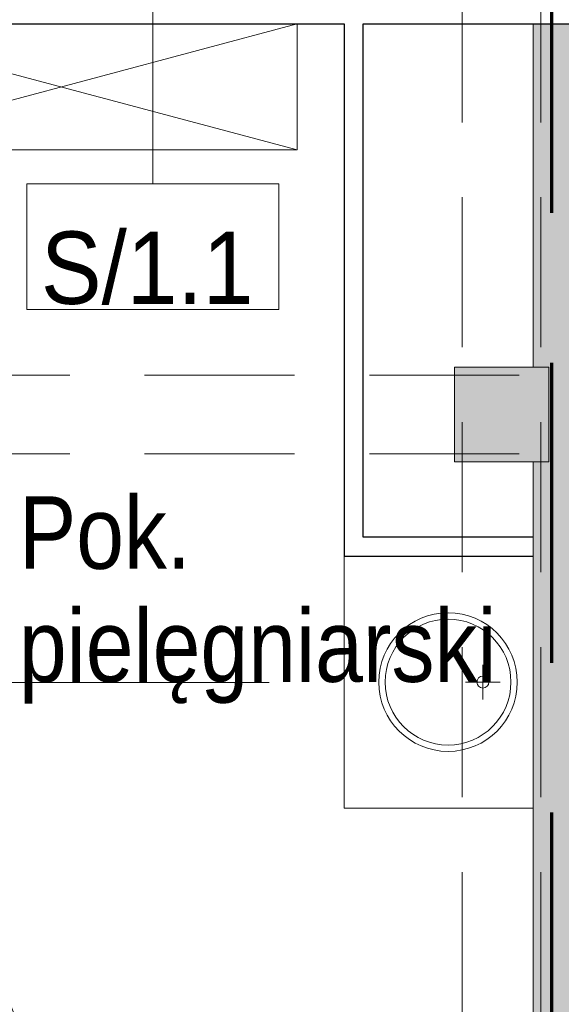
# Model space of a CAD drawing. Header units: centimetres. Extents: x -1253 to 21770, y -8842 to 3590.
# Tile 89 of 120: x -166 to 6, y 2141 to 2454. Entities that reach past the tile are written whole.
import ezdxf

# ---------------------------------------------------------------- set-up
doc = ezdxf.new("R2010")
doc.units = ezdxf.units.CM
doc.linetypes.add('Długa kreska', pattern=[142.875, 95.25, -47.625])
doc.linetypes.add('Ukryte', pattern=[71.438, 47.625, -23.813])
for name, color, linetype, lineweight in [('A-AREA-IDEN', 2, 'Continuous', 13), ('A-DETL', 90, 'Continuous', 9), ('A-DETL-GENF', 92, 'Continuous', 9), ('A-DETL-HDLN', 90, 'Ukryte', 9), ('A-DETL-MEDM', 33, 'Continuous', 13), ('A-DOOR', 31, 'Continuous', 13), ('A-WALL', 113, 'Continuous', 13), ('A-WALL-IDEN', 211, 'Continuous', 13), ('A-WALL-PATT', 111, 'Continuous', 13), ('I-FURN', 30, 'Continuous', 9), ('P-SANR-FIXT', 6, 'Continuous', 9), ('Q-SPCQ', 91, 'Continuous', 9), ('S-COLS', 52, 'Continuous', 13)]:
    doc.layers.add(name, color=color, linetype=linetype, lineweight=lineweight)
doc.styles.add('Arial_11', font='arial.ttf', dxfattribs={"width": 0.85, "height": 23})
doc.styles.add('Arial_12', font='arial.ttf', dxfattribs={"width": 0.9, "height": 23})

# ---------------------------------------------------------------- blocks, each defined once
blk = doc.blocks.new('M_Concrete-Square-Column - 300 x 300mm-1795930-6_piętro IV __13_80 m_ - stan projektowany')
at = {"layer": 'S-COLS', "lineweight": 9}
blk.add_hatch(color=254, dxfattribs=at).paths.add_polyline_path([(15, -15), (15, 15), (-15, 15), (-15, -15)], flags=0)
for p, q in [((15, 15), (-15, 15)), ((-15, 15), (-15, -15)), ((15, -15), (15, 15)), ((-15, -15), (15, -15))]:
    blk.add_line(p, q, dxfattribs=at)
blk = doc.blocks.new('Blat - Blat-1344448-6_piętro IV __13_80 m_ - stan projektowany')
at = {"layer": 'I-FURN'}
for p, q in [((80, 0), (80, 60)), ((0, 0), (80, 0))]:
    blk.add_line(p, q, dxfattribs=at)
blk = doc.blocks.new('DRZWI 1S - automatyczna etykieta - Drzwi 80 _łazienkowe_-2364317-6_piętro IV __13_80 m_ - stan projektowany')
at = {"layer": 'A-DETL-GENF'}
for p, q in [((-45.5, 2), (-40, 2)), ((-45.5, -7.5), (-45.5, 2)), ((-40, 2), (-40, -7.5)), ((40, 2), (45.5, 2)), ((40, -7.5), (40, 2)), ((45.5, 2), (45.5, -7.5)), ((-40, -7.5), (-45.5, -7.5)), ((45.5, -7.5), (40, -7.5))]:
    blk.add_line(p, q, dxfattribs=at)
at = {"layer": 'A-DETL-MEDM', "lineweight": 25}
for p, q in [((-45.5, -7.5), (-45.5, 2)), ((-45.5, 2), (-40, 2)), ((-40, 2), (-40, -7.5)), ((40, 2), (40, -7.5)), ((45.5, 2), (40, 2)), ((45.5, -7.5), (45.5, 2)), ((-40, -7.5), (-45.5, -7.5)), ((40, -7.5), (45.5, -7.5))]:
    blk.add_line(p, q, dxfattribs=at)
at = {"layer": 'A-DOOR'}
blk.add_line((40, -7.5), (40, -87.5), dxfattribs=at)
blk.add_arc((40, -7.5), 80, 180, 270, dxfattribs=at)
blk = doc.blocks.new('umywalka okrągła d _44cm stal nierdzewna - Type 1-2178342-6_piętro IV __13_80 m_ - stan projektowany')
at = {"layer": 'P-SANR-FIXT'}
for p, q in [((12.5, 16.43), (12.5, 27.43)), ((7, 21.93), (18, 21.93))]:
    blk.add_line(p, q, dxfattribs=at)
for centre, radius in [((12.5, 33), 22), ((12.5, 33), 20), ((12.5, 21.93), 1.9)]:
    blk.add_circle(centre, radius, dxfattribs=at)
blk = doc.blocks.new('Szafa - 40 cm-2361845-6_piętro IV __13_80 m_ - stan projektowany')
at = {"layer": 'Q-SPCQ'}
for p, q in [((87.5, 46), (-62.5, 6)), ((-62.5, 46), (87.5, 6)), ((-62.5, 6), (-62.5, 46)), ((-62.5, 46), (87.5, 46)), ((87.5, 46), (87.5, 6))]:
    blk.add_line(p, q, dxfattribs=at)
blk = doc.blocks.new('METKA_POMIESZCZENIA2 - Rozbudowana - bez ramki-2396678-6_piętro IV __13_80 m_ - stan projektowany')
at = {"layer": 'A-AREA-IDEN'}
for p, q in [((0, 0.425), (0, 0)), ((0.0976, 0), (-0.8, 0)), ((-0.8, 0), (0.9, 0)), ((0, 0), (0, -0.425))]:
    blk.add_line(p, q, dxfattribs=at)
blk = doc.blocks.new('ET sciana_AT7 - 10mm-2270614-6_piętro IV __13_80 m_ - stan projektowany')
at = {"layer": 'A-WALL-IDEN'}
for p, q in [((-0.4, 0.196875), (0.4, 0.196875)), ((-0.4, -0.203125), (-0.4, 0.196875)), ((0.4, 0.196875), (0.4, -0.203125)), ((-0.4, -0.203125), (0.4, -0.203125))]:
    blk.add_line(p, q, dxfattribs=at)

msp = doc.modelspace()

# ---------------------------------------------------------------- hatches: boundary and pattern name
at = {"layer": 'A-WALL-PATT'}
msp.add_hatch(color=9, dxfattribs=at).paths.add_polyline_path([(9.38, 1871.33), (9.38, 2452.33), (-2.62, 2452.33), (-2.62, 2343.33), (2.38, 2343.33), (2.38, 2313.33), (-2.62, 2313.33), (-2.62, 1871.33), (8.49, 1871.33)], flags=0)

# ---------------------------------------------------------------- linework, layer by layer
at = {"layer": 'A-DETL', "linetype": 'Długa kreska', "lineweight": 70}
msp.add_line((3.38, 1678), (3.38, 2853.33), dxfattribs=at)
at = {"layer": 'A-DETL-HDLN'}
for p, q in [((-25.12, 420.83), (-25.12, 2793.33)), ((-0.12, 420.83), (-0.12, 2793.33)), ((-1197.62, 2340.83), (1172.38, 2340.83)), ((-1197.62, 2315.83), (1172.38, 2315.83))]:
    msp.add_line(p, q, dxfattribs=at)
at = {"layer": 'A-WALL', "color": 7, "lineweight": 25}
for p, q in [((-310.62, 2452.33), (-62.62, 2452.33)), ((-62.62, 2452.33), (-62.62, 2283.33)), ((-56.62, 2452.33), (139.88, 2452.33)), ((-56.62, 2289.33), (-56.62, 2452.33)), ((-2.62, 2289.33), (-56.62, 2289.33)), ((-62.62, 2283.33), (-2.62, 2283.33))]:
    msp.add_line(p, q, dxfattribs=at)
at = {"layer": 'A-WALL', "lineweight": 9}
for p, q in [((-2.62, 2452.33), (-2.62, 2343.33)), ((-2.62, 2313.33), (-2.62, 2289.33)), ((-2.62, 2283.33), (-2.62, 1863.33))]:
    msp.add_line(p, q, dxfattribs=at)
at = {"layer": 'A-WALL'}
msp.add_line((-2.62, 2283.33), (-2.62, 2289.33), dxfattribs=at)
at = {"layer": 'A-WALL-IDEN'}
msp.add_line((-123.45, 2459.83), (-123.45, 2401.61), dxfattribs=at)

# ---------------------------------------------------------------- block references
at = {"layer": 'A-AREA-IDEN', "xscale": 99.99999999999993, "yscale": 99.99999999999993, "zscale": 99.99999999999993}
msp.add_blockref('METKA_POMIESZCZENIA2 - Rozbudowana - bez ramki-2396678-6_piętro IV __13_80 m_ - stan projektowany', (-176.43, 2243.21), dxfattribs=at)
at = {"layer": 'A-DOOR', "rotation": 180}
msp.add_blockref('DRZWI 1S - automatyczna etykieta - Drzwi 80 _łazienkowe_-2364317-6_piętro IV __13_80 m_ - stan projektowany', (-202.62, 2102.83), dxfattribs=at)
at = {"layer": 'A-WALL-IDEN', "xscale": 99.99999999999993, "yscale": 99.99999999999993, "zscale": 99.99999999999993}
msp.add_blockref('ET sciana_AT7 - 10mm-2270614-6_piętro IV __13_80 m_ - stan projektowany', (-123.45, 2381.92), dxfattribs=at)
at = {"layer": 'I-FURN', "rotation": 269.9999999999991}
msp.add_blockref('Blat - Blat-1344448-6_piętro IV __13_80 m_ - stan projektowany', (-62.62, 2283.33), dxfattribs=at)
at = {"layer": 'P-SANR-FIXT', "rotation": 90.00000000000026}
msp.add_blockref('umywalka okrągła d _44cm stal nierdzewna - Type 1-2178342-6_piętro IV __13_80 m_ - stan projektowany', (3.38, 2230.83), dxfattribs=at)
at = {"layer": 'Q-SPCQ', "rotation": 180}
msp.add_blockref('Szafa - 40 cm-2361845-6_piętro IV __13_80 m_ - stan projektowany', (-140.12, 2458.33), dxfattribs=at)
at = {"layer": 'S-COLS', "lineweight": 9}
msp.add_blockref('M_Concrete-Square-Column - 300 x 300mm-1795930-6_piętro IV __13_80 m_ - stan projektowany', (-12.62, 2328.33), dxfattribs=at)

# ---------------------------------------------------------------- texts
at = {"layer": 'A-AREA-IDEN', "color": 0, "insert": (-166.01, 2236.43), "char_height": 23, "width": 150.11, "attachment_point": 7, "line_spacing_factor": 0.936439, "style": 'Arial_11'}
msp.add_mtext('\\pt84.99995,169.9999,255.00008,340.00003,424.99998,509.99993,595.00011,680.00006,765.00001,849.99996,934.99991,1020.00009,1105.00004,1189.99999,1274.99994,1359.99989,1445.00007,1530.00002,1614.99997,1699.99992,1785.0001,1870.00005,1955,2039.99995,2124.9999,2210.00008,2295.00003,2379.99998,2464.99993,2550.00011,2635.00006,2720.00001;Pok.\\Ppielęgniarski', dxfattribs=at)
at = {"layer": 'A-WALL-IDEN', "insert": (-125.26, 2374.76), "char_height": 23, "width": 67.32, "attachment_point": 5, "line_spacing_factor": 0.936439, "style": 'Arial_12'}
msp.add_mtext('\\pxqc,t4.96957,9.93913,14.9087,19.87826,24.84783,29.81739,34.78696,39.75652,44.72609,49.69565,54.66522,59.63478,64.60435,69.57391,74.54348,79.51304,84.48261,89.45217,94.42174,99.3913,104.36087,109.33043,114.3,119.26957,124.23913,129.2087,134.17826,139.14783,144.11739,149.08696,154.05652,159.02609;{S/1.1}', dxfattribs=at)

doc.saveas('drawing.dxf')
